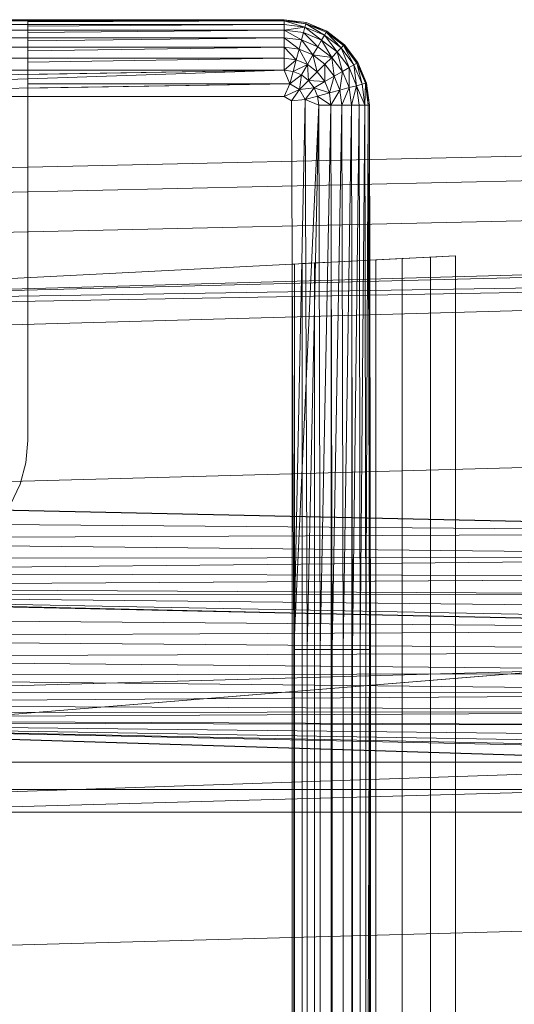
# Model space of a CAD drawing. Header units: metres. Extents: x 391.1 to 427.5, y 12.7 to 28.4.
# Tile 94 of 151: x 407.6576 to 407.7424, y 27.2653 to 27.4342. Entities that reach past the tile are written whole.
import ezdxf

# ---------------------------------------------------------------- set-up
doc = ezdxf.new("R2010")
doc.units = ezdxf.units.M
doc.layers.add('A-DETL-____-MBND', color=7, linetype='Continuous', lineweight=18)
doc.layers.add('A-GENM-____-OTLN', color=7, linetype='Continuous', lineweight=18)

# ---------------------------------------------------------------- blocks, each defined once
blk = doc.blocks.new('Family - LONDR55-XX_ZZ-ARQ-CAA-M3D-Londres55-154724-04_ENLLUMENAT_P1')
at = {"layer": 'A-DETL-____-MBND', "color": 253, "true_color": 0xaaaaaa}
for p, q in [((0.02769, 0.72747), (0.02057, 0.40793)), ((0.02769, 0.72747), (0.02057, 0.40793)), ((0.03191, 0.72725), (0.02479, 0.40776)), ((0.03191, 0.72725), (0.02479, 0.40776)), ((0.03874, 0.72691), (0.03162, 0.40749)), ((0.03874, 0.72691), (0.03162, 0.40749)), ((0.03494, 0.21652), (0.04902, 0.7262)), ((0.04902, 0.7262), (0.03612, 0.21652)), ((0.04902, 0.7262), (0.04107, 0.21652)), ((0.0502, 0.7262), (0.04107, 0.21652)), ((0.05515, 0.7262), (0.04107, 0.21652)), ((0.08204, 0.7262), (0.06796, 0.21652)), ((0.08802, 0.44565), (0.08189, 0.7262)), ((0.08202, 0.72555), (0.08802, 0.44565)), ((0.08202, 0.72555), (0.08802, 0.44565)), ((0.08578, 0.72555), (0.08802, 0.44565)), ((0.08578, 0.72555), (0.08802, 0.44565)), ((0.0892, 0.72555), (0.08802, 0.44565)), ((0.08802, 0.44565), (0.0892, 0.72555)), ((0.0892, 0.72555), (0.09212, 0.44566)), ((0.0892, 0.72555), (0.09212, 0.44566)), ((0.09248, 0.72555), (0.09212, 0.44566)), ((0.09212, 0.44566), (0.09248, 0.72555)), ((0.09212, 0.44566), (0.09491, 0.72555)), ((0.09212, 0.44566), (0.09491, 0.72555)), ((0.09491, 0.72555), (0.09554, 0.44566)), ((0.09491, 0.72555), (0.09554, 0.44566)), ((0.09737, 0.72555), (0.09554, 0.44566)), ((0.09554, 0.44566), (0.09737, 0.72555)), ((0.09737, 0.72555), (0.09882, 0.44566)), ((0.09737, 0.72555), (0.09882, 0.44566)), ((0.09837, 0.72555), (0.09882, 0.44566)), ((0.09837, 0.72555), (0.10126, 0.44566)), ((0.09837, 0.72555), (0.09882, 0.44566)), ((0.09837, 0.72555), (0.10371, 0.44566)), ((0.09837, 0.72555), (0.10126, 0.44566)), ((0.09837, 0.72555), (0.10471, 0.44572)), ((0.09837, 0.72555), (0.10371, 0.44566)), ((0.09837, 0.72555), (0.10471, 0.44572)), ((0.10461, 0.44571), (0.09848, 0.7262)), ((0.09861, 0.7256), (0.10461, 0.44571)), ((0.09861, 0.7256), (0.10461, 0.44571)), ((0.10238, 0.7256), (0.10461, 0.44571)), ((0.10238, 0.7256), (0.10461, 0.44571)), ((0.11707, 0.7262), (0.10299, 0.21652)), ((0.10604, 0.7256), (0.10461, 0.44571)), ((0.10461, 0.44571), (0.10604, 0.7256)), ((0.12737, 0.72561), (0.10471, 0.44572)), ((0.10471, 0.44572), (0.12737, 0.72561)), ((0.10604, 0.7256), (0.10839, 0.44571)), ((0.10604, 0.7256), (0.10839, 0.44571)), ((0.10947, 0.7256), (0.10839, 0.44571)), ((0.10839, 0.44571), (0.10947, 0.7256)), ((0.10947, 0.7256), (0.11204, 0.44571)), ((0.10947, 0.7256), (0.11204, 0.44571)), ((0.11257, 0.7256), (0.11204, 0.44571)), ((0.11204, 0.44571), (0.11257, 0.7256)), ((0.11257, 0.7256), (0.11547, 0.44571)), ((0.11257, 0.7256), (0.11547, 0.44571)), ((0.11525, 0.7256), (0.11547, 0.44571)), ((0.11525, 0.7256), (0.11547, 0.44571)), ((0.11742, 0.7256), (0.11547, 0.44571)), ((0.11547, 0.44571), (0.11742, 0.7256)), ((0.11742, 0.7256), (0.11858, 0.44571)), ((0.11742, 0.7256), (0.11858, 0.44571)), ((0.11902, 0.7256), (0.11858, 0.44571)), ((0.11858, 0.44571), (0.11902, 0.7256)), ((0.11858, 0.44571), (0.12, 0.7256)), ((0.11858, 0.44571), (0.12, 0.7256)), ((0.12, 0.7256), (0.12125, 0.44571)), ((0.12, 0.7256), (0.12125, 0.44571)), ((0.12032, 0.7256), (0.12632, 0.44571)), ((0.12032, 0.7256), (0.12125, 0.44571)), ((0.12032, 0.7256), (0.12343, 0.44571)), ((0.12032, 0.7256), (0.12125, 0.44571)), ((0.12032, 0.7256), (0.12503, 0.44571)), ((0.12032, 0.7256), (0.12343, 0.44571)), ((0.12032, 0.7256), (0.12601, 0.44571)), ((0.12032, 0.7256), (0.12503, 0.44571)), ((0.12032, 0.7256), (0.12632, 0.44571)), ((0.12032, 0.7256), (0.12601, 0.44571)), ((0.12032, 0.7256), (0.12632, 0.44571)), ((0.12032, 0.7256), (0.13594, 0.21593)), ((0.12032, 0.7256), (0.12632, 0.44571)), ((0.12032, 0.7256), (0.13594, 0.21593)), ((0.12032, 0.7256), (0.13646, 0.2042)), ((0.13782, 0.7262), (0.12375, 0.21652)), ((0.13594, 0.72561), (0.12632, 0.44571)), ((0.12632, 0.44571), (0.13594, 0.72561)), ((0.12737, 0.72561), (0.12737, 0.44571)), ((0.12737, 0.72561), (0.12737, 0.44571)), ((0.13205, 0.72561), (0.13205, 0.44571)), ((0.13205, 0.72561), (0.13205, 0.44571)), ((0.13594, 0.72561), (0.13594, 0.44571)), ((0.13594, 0.72561), (0.13594, 0.44571)), ((0.13594, 0.44571), (0.13594, 0.72561)), ((0.13594, 0.72561), (0.13594, 0.44571)), ((0.16159, 0.7262), (0.14752, 0.21652)), ((0, 0.57723), (0, 0.71226)), ((0, 0.57723), (0, 0.71226)), ((0, 0.57723), (0, 0.71226)), ((0, 0.71226), (0, 0.57723)), ((0.0002, 0.71226), (0.0002, 0.57723)), ((0.0008, 0.71226), (0.0008, 0.57723)), ((0.00177, 0.71226), (0.00177, 0.57723)), ((0.00309, 0.71226), (0.00309, 0.57723)), ((0.00472, 0.71226), (0.00472, 0.57723)), ((0.0066, 0.71226), (0.0066, 0.57723)), ((0.00868, 0.71226), (0.00868, 0.57723)), ((0.0109, 0.71226), (0.00868, 0.57723)), ((0.01318, 0.71226), (0.00868, 0.57723)), ((0.01318, 0.71226), (0.01102, 0.57626)), ((0.01318, 0.71226), (0.01318, 0.57723)), ((0.0405, 0.54781), (0.04887, 0.71226)), ((0.04887, 0.71226), (0.04193, 0.57586)), ((0, 0.62119), (0, 0.67979)), ((0.07969, 0.62251), (0.08316, 0.62413)), ((0.07969, 0.62251), (0.07599, 0.62152)), ((0, 0.62119), (0.00007, 0.62119)), ((0.00007, 0.62119), (0, 0.57723)), ((0.00007, 0.62119), (0, 0.57723)), ((0.0002, 0.62119), (0.00007, 0.62119)), ((0.0002, 0.62119), (0.0002, 0.57723)), ((0.00039, 0.62119), (0.0002, 0.57723)), ((0.00039, 0.62119), (0.0002, 0.62119)), ((0.0002, 0.57723), (0.0002, 0.62119)), ((0.00039, 0.62119), (0.0002, 0.57723)), ((0.0008, 0.62119), (0.00039, 0.62119)), ((0.0008, 0.62119), (0.0008, 0.57723)), ((0.00111, 0.62119), (0.0008, 0.57723)), ((0.00111, 0.62119), (0.0008, 0.62119)), ((0.0008, 0.57723), (0.0008, 0.62119)), ((0.00111, 0.62119), (0.0008, 0.57723)), ((0.00177, 0.62119), (0.00111, 0.62119)), ((0.00177, 0.62119), (0.00177, 0.57723)), ((0.0022, 0.62119), (0.00177, 0.57723)), ((0.0022, 0.62119), (0.00177, 0.62119)), ((0.00177, 0.57723), (0.00177, 0.62119)), ((0.0022, 0.62119), (0.00177, 0.57723)), ((0.00309, 0.62119), (0.0022, 0.62119)), ((0.00309, 0.62119), (0.00309, 0.57723)), ((0.00362, 0.62119), (0.00309, 0.57723)), ((0.00362, 0.62119), (0.00309, 0.62119)), ((0.00309, 0.57723), (0.00309, 0.62119)), ((0.00362, 0.62119), (0.00309, 0.57723)), ((0.00472, 0.62119), (0.00362, 0.62119)), ((0.00472, 0.62119), (0.00472, 0.57723)), ((0.00533, 0.62119), (0.00472, 0.57723)), ((0.00533, 0.62119), (0.00472, 0.62119)), ((0.00472, 0.57723), (0.00472, 0.62119)), ((0.00533, 0.62119), (0.00472, 0.57723)), ((0.0066, 0.62119), (0.00533, 0.62119)), ((0.0066, 0.62119), (0.0066, 0.57723)), ((0.00728, 0.62119), (0.0066, 0.57723)), ((0.00728, 0.62119), (0.0066, 0.62119)), ((0.0066, 0.57723), (0.0066, 0.62119)), ((0.00728, 0.62119), (0.0066, 0.57723)), ((0.00868, 0.62119), (0.00728, 0.62119)), ((0.00868, 0.62119), (0.00868, 0.57723)), ((0.0094, 0.62119), (0.00868, 0.57723)), ((0.0094, 0.62119), (0.00868, 0.62119)), ((0.00868, 0.57723), (0.00868, 0.62119)), ((0.0094, 0.62119), (0.00868, 0.57723)), ((0.01098, 0.62119), (0.0094, 0.62119)), ((0.01098, 0.62119), (0.01102, 0.57626)), ((0.01174, 0.62119), (0.01098, 0.62119)), ((0.01102, 0.57626), (0.01098, 0.62119)), ((0.01174, 0.62119), (0.01102, 0.57626)), ((0.01174, 0.62119), (0.01102, 0.57626)), ((0.01318, 0.62119), (0.01174, 0.62119)), ((0.01318, 0.62119), (0.01318, 0.57723)), ((0.01342, 0.62119), (0.01318, 0.62119)), ((0.01318, 0.57723), (0.01318, 0.62119)), ((0.01342, 0.62119), (0.04368, 0.62119)), ((0.04368, 0.62119), (0.04477, 0.62119)), ((0.04477, 0.62119), (0.07217, 0.62119)), ((0.07217, 0.62119), (0.07599, 0.62152)), ((0.0002, 0.57723), (0, 0.57723)), ((0.0005, 0.57344), (0, 0.57723)), ((0.0005, 0.57344), (0, 0.57723)), ((0.0005, 0.57344), (0, 0.57723)), ((0.0002, 0.57723), (0, 0.57723)), ((0, 0.57723), (0.0002, 0.57723)), ((0, 0.57723), (0.00069, 0.57349)), ((0, 0.57723), (0.00069, 0.57349)), ((0, 0.57723), (0.0005, 0.57344)), ((0.0002, 0.57723), (0.00069, 0.57349)), ((0.0008, 0.57723), (0.0002, 0.57723)), ((0.0002, 0.57723), (0.00069, 0.57349)), ((0.0002, 0.57723), (0.00127, 0.57365)), ((0.0002, 0.57723), (0.00069, 0.57349)), ((0.0008, 0.57723), (0.0002, 0.57723)), ((0.0002, 0.57723), (0.0008, 0.57723)), ((0.0002, 0.57723), (0.00127, 0.57365)), ((0.0008, 0.57723), (0.00127, 0.57365)), ((0.0008, 0.57723), (0.00177, 0.57723)), ((0.0008, 0.57723), (0.00127, 0.57365)), ((0.0008, 0.57723), (0.00177, 0.57723)), ((0.0008, 0.57723), (0.00127, 0.57365)), ((0.00177, 0.57723), (0.0008, 0.57723)), ((0.00177, 0.57723), (0.00127, 0.57365)), ((0.00127, 0.57365), (0.00177, 0.57723)), ((0.00177, 0.57723), (0.00221, 0.5739)), ((0.00309, 0.57723), (0.00177, 0.57723)), ((0.00177, 0.57723), (0.00221, 0.5739)), ((0.00177, 0.57723), (0.00348, 0.57424)), ((0.00177, 0.57723), (0.00221, 0.5739)), ((0.00309, 0.57723), (0.00177, 0.57723)), ((0.00177, 0.57723), (0.00309, 0.57723)), ((0.00177, 0.57723), (0.00348, 0.57424)), ((0.00309, 0.57723), (0.00348, 0.57424)), ((0.00472, 0.57723), (0.00309, 0.57723)), ((0.00309, 0.57723), (0.00348, 0.57424)), ((0.00309, 0.57723), (0.00505, 0.57466)), ((0.00309, 0.57723), (0.00348, 0.57424)), ((0.00472, 0.57723), (0.00309, 0.57723)), ((0.00309, 0.57723), (0.00472, 0.57723)), ((0.00309, 0.57723), (0.00505, 0.57466)), ((0.00472, 0.57723), (0.00505, 0.57466)), ((0.0066, 0.57723), (0.00472, 0.57723)), ((0.00472, 0.57723), (0.00505, 0.57466)), ((0.00472, 0.57723), (0.00687, 0.57515)), ((0.00472, 0.57723), (0.00505, 0.57466)), ((0.0066, 0.57723), (0.00472, 0.57723)), ((0.00472, 0.57723), (0.0066, 0.57723)), ((0.00472, 0.57723), (0.00687, 0.57515)), ((0.0066, 0.57723), (0.00687, 0.57515)), ((0.0066, 0.57723), (0.00868, 0.57723)), ((0.0066, 0.57723), (0.00687, 0.57515)), ((0.0066, 0.57723), (0.00868, 0.57723)), ((0.0066, 0.57723), (0.00687, 0.57515)), ((0.00868, 0.57723), (0.0066, 0.57723)), ((0.00868, 0.57723), (0.00687, 0.57515)), ((0.00687, 0.57515), (0.00868, 0.57723)), ((0.00868, 0.57723), (0.00888, 0.57569)), ((0.00868, 0.57723), (0.01102, 0.57626)), ((0.00868, 0.57723), (0.00888, 0.57569)), ((0.00868, 0.57723), (0.01102, 0.57626)), ((0.00868, 0.57723), (0.00888, 0.57569)), ((0.01102, 0.57626), (0.00868, 0.57723)), ((0.01102, 0.57626), (0.00888, 0.57569)), ((0.01102, 0.57626), (0.00888, 0.57569)), ((0.00888, 0.57569), (0.01102, 0.57626)), ((0.01102, 0.57626), (0.00948, 0.57425)), ((0.01102, 0.57626), (0.00948, 0.57425)), ((0.00948, 0.57425), (0.01102, 0.57626)), ((0.01102, 0.57626), (0.01318, 0.57723)), ((0.01318, 0.57723), (0.01102, 0.57626)), ((0.01102, 0.57626), (0.01318, 0.57723)), ((0.01102, 0.57626), (0.012, 0.57458)), ((0.01102, 0.57626), (0.012, 0.57458)), ((0.01318, 0.57723), (0.012, 0.57458)), ((0.012, 0.57458), (0.01318, 0.57723)), ((0.01391, 0.57596), (0.012, 0.57458)), ((0.012, 0.57458), (0.01391, 0.57596)), ((0.012, 0.57458), (0.01391, 0.57596)), ((0.01318, 0.57723), (0.01391, 0.57596)), ((0.01318, 0.57723), (0.01391, 0.57596)), ((0.01318, 0.57723), (0.01391, 0.57596)), ((0.01391, 0.57596), (0.01368, 0.57361)), ((0.01391, 0.57596), (0.01368, 0.57361)), ((0.01391, 0.57596), (0.01368, 0.57361)), ((0.01391, 0.57596), (0.10805, 0.57556)), ((0.01391, 0.57596), (0.10805, 0.57556)), ((0.01391, 0.57596), (0.10805, 0.57556)), ((0.00505, 0.57466), (0.00348, 0.57424)), ((0.00505, 0.57466), (0.00348, 0.57424)), ((0.00348, 0.57424), (0.00505, 0.57466)), ((0.00687, 0.57515), (0.00505, 0.57466)), ((0.00687, 0.57515), (0.00505, 0.57466)), ((0.00505, 0.57466), (0.00687, 0.57515)), ((0.00505, 0.57466), (0.00605, 0.57227)), ((0.00505, 0.57466), (0.00605, 0.57227)), ((0.00505, 0.57466), (0.00768, 0.57321)), ((0.00505, 0.57466), (0.00605, 0.57227)), ((0.00505, 0.57466), (0.00768, 0.57321)), ((0.00687, 0.57515), (0.00888, 0.57569)), ((0.00687, 0.57515), (0.00888, 0.57569)), ((0.00687, 0.57515), (0.00888, 0.57569)), ((0.00687, 0.57515), (0.00768, 0.57321)), ((0.00687, 0.57515), (0.00768, 0.57321)), ((0.00687, 0.57515), (0.00768, 0.57321)), ((0.00888, 0.57569), (0.00768, 0.57321)), ((0.00768, 0.57321), (0.00888, 0.57569)), ((0.00948, 0.57425), (0.00768, 0.57321)), ((0.00768, 0.57321), (0.00948, 0.57425)), ((0.00768, 0.57321), (0.00948, 0.57425)), ((0.00888, 0.57569), (0.00948, 0.57425)), ((0.00888, 0.57569), (0.00948, 0.57425)), ((0.00888, 0.57569), (0.00948, 0.57425)), ((0.00948, 0.57425), (0.012, 0.57458)), ((0.00948, 0.57425), (0.012, 0.57458)), ((0.00948, 0.57425), (0.012, 0.57458)), ((0.00948, 0.57425), (0.01043, 0.57301)), ((0.00948, 0.57425), (0.01043, 0.57301)), ((0.00948, 0.57425), (0.01043, 0.57301)), ((0.012, 0.57458), (0.01043, 0.57301)), ((0.012, 0.57458), (0.01043, 0.57301)), ((0.01043, 0.57301), (0.012, 0.57458)), ((0.012, 0.57458), (0.01167, 0.57206)), ((0.012, 0.57458), (0.01167, 0.57206)), ((0.01167, 0.57206), (0.012, 0.57458)), ((0.012, 0.57458), (0.01368, 0.57361)), ((0.012, 0.57458), (0.01368, 0.57361)), ((0.012, 0.57458), (0.01368, 0.57361)), ((0.10805, 0.57556), (0.01368, 0.57361)), ((0.01368, 0.57361), (0.10805, 0.57556)), ((0.10805, 0.57556), (0.01465, 0.57126)), ((0.04191, 0.57542), (0.04184, 0.57413)), ((0.04193, 0.57586), (0.04191, 0.57542)), ((0.35923, 0.57542), (0.04191, 0.57542)), ((0.3592, 0.57586), (0.04193, 0.57586)), ((0.10805, 0.57556), (0.29485, 0.57556)), ((0.10805, 0.57556), (0.29485, 0.57556)), ((0.10805, 0.57556), (0.10805, 0.57328)), ((0.10805, 0.57556), (0.29485, 0.57556)), ((0.10805, 0.57556), (0.10805, 0.57328)), ((0.00069, 0.57349), (0.0005, 0.57344)), ((0.00069, 0.57349), (0.0005, 0.57344)), ((0.0005, 0.57344), (0.00069, 0.57349)), ((0.00196, 0.56991), (0.0005, 0.57344)), ((0.00196, 0.56991), (0.0005, 0.57344)), ((0.00196, 0.56991), (0.0005, 0.57344)), ((0.0005, 0.57344), (0.00196, 0.56991)), ((0.00127, 0.57365), (0.00069, 0.57349)), ((0.00127, 0.57365), (0.00069, 0.57349)), ((0.00069, 0.57349), (0.00127, 0.57365)), ((0.00069, 0.57349), (0.00214, 0.57001)), ((0.00069, 0.57349), (0.00196, 0.56991)), ((0.00069, 0.57349), (0.00265, 0.57031)), ((0.00069, 0.57349), (0.00214, 0.57001)), ((0.00069, 0.57349), (0.00196, 0.56991)), ((0.00069, 0.57349), (0.00265, 0.57031)), ((0.00069, 0.57349), (0.00214, 0.57001)), ((0.00221, 0.5739), (0.00127, 0.57365)), ((0.00127, 0.57365), (0.00221, 0.5739)), ((0.00127, 0.57365), (0.00221, 0.5739)), ((0.00127, 0.57365), (0.00265, 0.57031)), ((0.00127, 0.57365), (0.00265, 0.57031)), ((0.00127, 0.57365), (0.0035, 0.57079)), ((0.00127, 0.57365), (0.0035, 0.57079)), ((0.00127, 0.57365), (0.00265, 0.57031)), ((0.00348, 0.57424), (0.00221, 0.5739)), ((0.00348, 0.57424), (0.00221, 0.5739)), ((0.00221, 0.5739), (0.00348, 0.57424)), ((0.00221, 0.5739), (0.0035, 0.57079)), ((0.00221, 0.5739), (0.0035, 0.57079)), ((0.00221, 0.5739), (0.00464, 0.57145)), ((0.00221, 0.5739), (0.00464, 0.57145)), ((0.00221, 0.5739), (0.0035, 0.57079)), ((0.00348, 0.57424), (0.00464, 0.57145)), ((0.00348, 0.57424), (0.00464, 0.57145)), ((0.00348, 0.57424), (0.00605, 0.57227)), ((0.00348, 0.57424), (0.00464, 0.57145)), ((0.00348, 0.57424), (0.00605, 0.57227)), ((0.00768, 0.57321), (0.00605, 0.57227)), ((0.00768, 0.57321), (0.00605, 0.57227)), ((0.00605, 0.57227), (0.00768, 0.57321)), ((0.00768, 0.57321), (0.00896, 0.57154)), ((0.00768, 0.57321), (0.00896, 0.57154)), ((0.00768, 0.57321), (0.01043, 0.57301)), ((0.00768, 0.57321), (0.00896, 0.57154)), ((0.00768, 0.57321), (0.01043, 0.57301)), ((0.01043, 0.57301), (0.00896, 0.57154)), ((0.01043, 0.57301), (0.00896, 0.57154)), ((0.00896, 0.57154), (0.01043, 0.57301)), ((0.01043, 0.57301), (0.01167, 0.57206)), ((0.01043, 0.57301), (0.01062, 0.57026)), ((0.01043, 0.57301), (0.01167, 0.57206)), ((0.01043, 0.57301), (0.01062, 0.57026)), ((0.01043, 0.57301), (0.01167, 0.57206)), ((0.01368, 0.57361), (0.01167, 0.57206)), ((0.01167, 0.57206), (0.01368, 0.57361)), ((0.01167, 0.57206), (0.01368, 0.57361)), ((0.01368, 0.57361), (0.01311, 0.57147)), ((0.01368, 0.57361), (0.01311, 0.57147)), ((0.01311, 0.57147), (0.01368, 0.57361)), ((0.01368, 0.57361), (0.01465, 0.57126)), ((0.01368, 0.57361), (0.01465, 0.57126)), ((0.01368, 0.57361), (0.10805, 0.57328)), ((0.01368, 0.57361), (0.01465, 0.57126)), ((0.01368, 0.57361), (0.10805, 0.57328)), ((0.10805, 0.57328), (0.01465, 0.57126)), ((0.10805, 0.57328), (0.01465, 0.57126)), ((0.01465, 0.57126), (0.10805, 0.57328)), ((0.04184, 0.57413), (0.04173, 0.57201)), ((0.35929, 0.57413), (0.04184, 0.57413)), ((0.10805, 0.57328), (0.29485, 0.57328)), ((0.10805, 0.57328), (0.10805, 0.57106)), ((0.10805, 0.57328), (0.29485, 0.57328)), ((0.10805, 0.57328), (0.29485, 0.57328)), ((0.10805, 0.57328), (0.10805, 0.57106)), ((0.00464, 0.57145), (0.0035, 0.57079)), ((0.00464, 0.57145), (0.0035, 0.57079)), ((0.0035, 0.57079), (0.00464, 0.57145)), ((0.00605, 0.57227), (0.00464, 0.57145)), ((0.00605, 0.57227), (0.00464, 0.57145)), ((0.00464, 0.57145), (0.00605, 0.57227)), ((0.00464, 0.57145), (0.00648, 0.56906)), ((0.00464, 0.57145), (0.00648, 0.56906)), ((0.00464, 0.57145), (0.00648, 0.56906)), ((0.00605, 0.57227), (0.00763, 0.57021)), ((0.00605, 0.57227), (0.00648, 0.56906)), ((0.00605, 0.57227), (0.00763, 0.57021)), ((0.00605, 0.57227), (0.00648, 0.56906)), ((0.00605, 0.57227), (0.00896, 0.57154)), ((0.00605, 0.57227), (0.00763, 0.57021)), ((0.00605, 0.57227), (0.00896, 0.57154)), ((0.00896, 0.57154), (0.00763, 0.57021)), ((0.00896, 0.57154), (0.00763, 0.57021)), ((0.00763, 0.57021), (0.00896, 0.57154)), ((0.00896, 0.57154), (0.01062, 0.57026)), ((0.00896, 0.57154), (0.01062, 0.57026)), ((0.00896, 0.57154), (0.01062, 0.57026)), ((0.01167, 0.57206), (0.01062, 0.57026)), ((0.01167, 0.57206), (0.01062, 0.57026)), ((0.01062, 0.57026), (0.01167, 0.57206)), ((0.01167, 0.57206), (0.01311, 0.57147)), ((0.01167, 0.57206), (0.01257, 0.56946)), ((0.01167, 0.57206), (0.01311, 0.57147)), ((0.01167, 0.57206), (0.01257, 0.56946)), ((0.01167, 0.57206), (0.01311, 0.57147)), ((0.01311, 0.57147), (0.01257, 0.56946)), ((0.01311, 0.57147), (0.01257, 0.56946)), ((0.01257, 0.56946), (0.01311, 0.57147)), ((0.01465, 0.57126), (0.01311, 0.57147)), ((0.01311, 0.57147), (0.01465, 0.56918)), ((0.01311, 0.57147), (0.01465, 0.57126)), ((0.01311, 0.57147), (0.01465, 0.57126)), ((0.01311, 0.57147), (0.01465, 0.56918)), ((0.01465, 0.57126), (0.01465, 0.56918)), ((0.01465, 0.57126), (0.10805, 0.57106)), ((0.01465, 0.57126), (0.01465, 0.56918)), ((0.01465, 0.57126), (0.10805, 0.57106)), ((0.01465, 0.57126), (0.01465, 0.56918)), ((0.01465, 0.57126), (0.10805, 0.57106)), ((0.10805, 0.57106), (0.01465, 0.56918)), ((0.01465, 0.56918), (0.10805, 0.57106)), ((0.04173, 0.57201), (0.04159, 0.56914)), ((0.3594, 0.57201), (0.04173, 0.57201)), ((0.10805, 0.57106), (0.29485, 0.57106)), ((0.10805, 0.57106), (0.10805, 0.56898)), ((0.10805, 0.57106), (0.29485, 0.57106)), ((0.10805, 0.57106), (0.29485, 0.57106)), ((0.10805, 0.57106), (0.10805, 0.56898)), ((0.00214, 0.57001), (0.00196, 0.56991)), ((0.00214, 0.57001), (0.00196, 0.56991)), ((0.00196, 0.56991), (0.00214, 0.57001)), ((0.00429, 0.56687), (0.00196, 0.56991)), ((0.00429, 0.56687), (0.00196, 0.56991)), ((0.00429, 0.56687), (0.00196, 0.56991)), ((0.00196, 0.56991), (0.00429, 0.56687)), ((0.00265, 0.57031), (0.00214, 0.57001)), ((0.00265, 0.57031), (0.00214, 0.57001)), ((0.00214, 0.57001), (0.00265, 0.57031)), ((0.00214, 0.57001), (0.00443, 0.56702)), ((0.00214, 0.57001), (0.00429, 0.56687)), ((0.00214, 0.57001), (0.00485, 0.56744)), ((0.00214, 0.57001), (0.00443, 0.56702)), ((0.00214, 0.57001), (0.00429, 0.56687)), ((0.00214, 0.57001), (0.00485, 0.56744)), ((0.00214, 0.57001), (0.00443, 0.56702)), ((0.0035, 0.57079), (0.00265, 0.57031)), ((0.0035, 0.57079), (0.00265, 0.57031)), ((0.00265, 0.57031), (0.0035, 0.57079)), ((0.00265, 0.57031), (0.00485, 0.56744)), ((0.00265, 0.57031), (0.00485, 0.56744)), ((0.00265, 0.57031), (0.00554, 0.56812)), ((0.00265, 0.57031), (0.00554, 0.56812)), ((0.00265, 0.57031), (0.00485, 0.56744)), ((0.0035, 0.57079), (0.00554, 0.56812)), ((0.0035, 0.57079), (0.00554, 0.56812)), ((0.0035, 0.57079), (0.00648, 0.56906)), ((0.0035, 0.57079), (0.00648, 0.56906)), ((0.0035, 0.57079), (0.00554, 0.56812)), ((0.00763, 0.57021), (0.00648, 0.56906)), ((0.00763, 0.57021), (0.00648, 0.56906)), ((0.00648, 0.56906), (0.00763, 0.57021)), ((0.00763, 0.57021), (0.01062, 0.57026)), ((0.00763, 0.57021), (0.01062, 0.57026)), ((0.00763, 0.57021), (0.00968, 0.56863)), ((0.00763, 0.57021), (0.00968, 0.56863)), ((0.00763, 0.57021), (0.00968, 0.56863)), ((0.01062, 0.57026), (0.00968, 0.56863)), ((0.01062, 0.57026), (0.00968, 0.56863)), ((0.00968, 0.56863), (0.01062, 0.57026)), ((0.00968, 0.56863), (0.01257, 0.56946)), ((0.00968, 0.56863), (0.01257, 0.56946)), ((0.01062, 0.57026), (0.01257, 0.56946)), ((0.01062, 0.57026), (0.01257, 0.56946)), ((0.01062, 0.57026), (0.01257, 0.56946)), ((0.01257, 0.56946), (0.01208, 0.56764)), ((0.01257, 0.56946), (0.01208, 0.56764)), ((0.01208, 0.56764), (0.01257, 0.56946)), ((0.01208, 0.56764), (0.01465, 0.56918)), ((0.01208, 0.56764), (0.01465, 0.56918)), ((0.01257, 0.56946), (0.01465, 0.56918)), ((0.01257, 0.56946), (0.01465, 0.56918)), ((0.01257, 0.56946), (0.01465, 0.56918)), ((0.01465, 0.56918), (0.01465, 0.5673)), ((0.01465, 0.56918), (0.10805, 0.56898)), ((0.01465, 0.56918), (0.01465, 0.5673)), ((0.01465, 0.56918), (0.10805, 0.56898)), ((0.01465, 0.56918), (0.01465, 0.5673)), ((0.01465, 0.56918), (0.10805, 0.56898)), ((0.00554, 0.56812), (0.00485, 0.56744)), ((0.00554, 0.56812), (0.00485, 0.56744)), ((0.00485, 0.56744), (0.00554, 0.56812)), ((0.00648, 0.56906), (0.00554, 0.56812)), ((0.00648, 0.56906), (0.00554, 0.56812)), ((0.00554, 0.56812), (0.00648, 0.56906)), ((0.00554, 0.56812), (0.00821, 0.56608)), ((0.00554, 0.56812), (0.00821, 0.56608)), ((0.00554, 0.56812), (0.00887, 0.56722)), ((0.00554, 0.56812), (0.00887, 0.56722)), ((0.00554, 0.56812), (0.00821, 0.56608)), ((0.00648, 0.56906), (0.00887, 0.56722)), ((0.00648, 0.56906), (0.00887, 0.56722)), ((0.00648, 0.56906), (0.00968, 0.56863)), ((0.00648, 0.56906), (0.00968, 0.56863)), ((0.00648, 0.56906), (0.00887, 0.56722)), ((0.00968, 0.56863), (0.00887, 0.56722)), ((0.00968, 0.56863), (0.00887, 0.56722)), ((0.00887, 0.56722), (0.00968, 0.56863)), ((0.00887, 0.56722), (0.01208, 0.56764)), ((0.00887, 0.56722), (0.01208, 0.56764)), ((0.00968, 0.56863), (0.01208, 0.56764)), ((0.00968, 0.56863), (0.01208, 0.56764)), ((0.00968, 0.56863), (0.01208, 0.56764)), ((0.01208, 0.56764), (0.01166, 0.56607)), ((0.01208, 0.56764), (0.01166, 0.56607)), ((0.01166, 0.56607), (0.01208, 0.56764)), ((0.01208, 0.56764), (0.01465, 0.5673)), ((0.01208, 0.56764), (0.01465, 0.5673)), ((0.01208, 0.56764), (0.01465, 0.5673)), ((0.10805, 0.56898), (0.01465, 0.5673)), ((0.01465, 0.5673), (0.10805, 0.56898)), ((0.04159, 0.56914), (0.04141, 0.56559)), ((0.35955, 0.56914), (0.04159, 0.56914)), ((0.10805, 0.56898), (0.29485, 0.56898)), ((0.10805, 0.56898), (0.10805, 0.5671)), ((0.10805, 0.56898), (0.29485, 0.56898)), ((0.10805, 0.56898), (0.29485, 0.56898)), ((0.10805, 0.56898), (0.10805, 0.5671)), ((0.00443, 0.56702), (0.00429, 0.56687)), ((0.00443, 0.56702), (0.00429, 0.56687)), ((0.00429, 0.56687), (0.00443, 0.56702)), ((0.00733, 0.56455), (0.00429, 0.56687)), ((0.00733, 0.56455), (0.00429, 0.56687)), ((0.00733, 0.56455), (0.00429, 0.56687)), ((0.00429, 0.56687), (0.00743, 0.56472)), ((0.00429, 0.56687), (0.00743, 0.56472)), ((0.00429, 0.56687), (0.00733, 0.56455)), ((0.00485, 0.56744), (0.00443, 0.56702)), ((0.00485, 0.56744), (0.00443, 0.56702)), ((0.00443, 0.56702), (0.00485, 0.56744)), ((0.00443, 0.56702), (0.00743, 0.56472)), ((0.00443, 0.56702), (0.00743, 0.56472)), ((0.00443, 0.56702), (0.00772, 0.56524)), ((0.00443, 0.56702), (0.00772, 0.56524)), ((0.00443, 0.56702), (0.00743, 0.56472)), ((0.00485, 0.56744), (0.00772, 0.56524)), ((0.00485, 0.56744), (0.00772, 0.56524)), ((0.00485, 0.56744), (0.00821, 0.56608)), ((0.00485, 0.56744), (0.00821, 0.56608)), ((0.00485, 0.56744), (0.00772, 0.56524)), ((0.00821, 0.56608), (0.00772, 0.56524)), ((0.00821, 0.56608), (0.00772, 0.56524)), ((0.00772, 0.56524), (0.00821, 0.56608)), ((0.00887, 0.56722), (0.00821, 0.56608)), ((0.00887, 0.56722), (0.00821, 0.56608)), ((0.00821, 0.56608), (0.00887, 0.56722)), ((0.00821, 0.56608), (0.01132, 0.56479)), ((0.00821, 0.56608), (0.01132, 0.56479)), ((0.00821, 0.56608), (0.01166, 0.56607)), ((0.00821, 0.56608), (0.01166, 0.56607)), ((0.00821, 0.56608), (0.01132, 0.56479)), ((0.00887, 0.56722), (0.01166, 0.56607)), ((0.00887, 0.56722), (0.01166, 0.56607)), ((0.00887, 0.56722), (0.01166, 0.56607)), ((0.01166, 0.56607), (0.01132, 0.56479)), ((0.01166, 0.56607), (0.01132, 0.56479)), ((0.01132, 0.56479), (0.01166, 0.56607)), ((0.01166, 0.56607), (0.01465, 0.5673)), ((0.01166, 0.56607), (0.01465, 0.5673)), ((0.01166, 0.56607), (0.01465, 0.56567)), ((0.01166, 0.56607), (0.01465, 0.56567)), ((0.01166, 0.56607), (0.01465, 0.56567)), ((0.01465, 0.5673), (0.01465, 0.56567)), ((0.01465, 0.5673), (0.10805, 0.5671)), ((0.01465, 0.5673), (0.01465, 0.56567)), ((0.01465, 0.5673), (0.10805, 0.5671)), ((0.01465, 0.5673), (0.01465, 0.56567)), ((0.01465, 0.5673), (0.10805, 0.5671)), ((0.10805, 0.5671), (0.01465, 0.56567)), ((0.01465, 0.56567), (0.10805, 0.5671)), ((0.10805, 0.5671), (0.29485, 0.5671)), ((0.10805, 0.5671), (0.10805, 0.56547)), ((0.10805, 0.5671), (0.29485, 0.5671)), ((0.10805, 0.5671), (0.29485, 0.5671)), ((0.10805, 0.5671), (0.10805, 0.56547)), ((0.00743, 0.56472), (0.00733, 0.56455)), ((0.00743, 0.56472), (0.00733, 0.56455)), ((0.00733, 0.56455), (0.00743, 0.56472)), ((0.01086, 0.56308), (0.00733, 0.56455)), ((0.01086, 0.56308), (0.00733, 0.56455)), ((0.01086, 0.56308), (0.00733, 0.56455)), ((0.00733, 0.56455), (0.01091, 0.56328)), ((0.00733, 0.56455), (0.01091, 0.56328)), ((0.00733, 0.56455), (0.01086, 0.56308)), ((0.00772, 0.56524), (0.00743, 0.56472)), ((0.00772, 0.56524), (0.00743, 0.56472)), ((0.00743, 0.56472), (0.00772, 0.56524)), ((0.00743, 0.56472), (0.01091, 0.56328)), ((0.00743, 0.56472), (0.01091, 0.56328)), ((0.00743, 0.56472), (0.01106, 0.56385)), ((0.00743, 0.56472), (0.01106, 0.56385)), ((0.00743, 0.56472), (0.01091, 0.56328)), ((0.00772, 0.56524), (0.01106, 0.56385)), ((0.00772, 0.56524), (0.01106, 0.56385)), ((0.00772, 0.56524), (0.01132, 0.56479)), ((0.00772, 0.56524), (0.01132, 0.56479)), ((0.00772, 0.56524), (0.01106, 0.56385)), ((0.01132, 0.56479), (0.01106, 0.56385)), ((0.01132, 0.56479), (0.01106, 0.56385)), ((0.01106, 0.56385), (0.01132, 0.56479)), ((0.01132, 0.56479), (0.01465, 0.56567)), ((0.01132, 0.56479), (0.01465, 0.56567)), ((0.01465, 0.56435), (0.01132, 0.56479)), ((0.01132, 0.56479), (0.01465, 0.56338)), ((0.01132, 0.56479), (0.01465, 0.56435)), ((0.01132, 0.56479), (0.01465, 0.56435)), ((0.01132, 0.56479), (0.01465, 0.56338)), ((0.01465, 0.56567), (0.01465, 0.56435)), ((0.01465, 0.56567), (0.10805, 0.56547)), ((0.01465, 0.56567), (0.01465, 0.56435)), ((0.01465, 0.56567), (0.10805, 0.56547)), ((0.01465, 0.56567), (0.01465, 0.56435)), ((0.01465, 0.56567), (0.10805, 0.56547)), ((0.10805, 0.56547), (0.01465, 0.56435)), ((0.01465, 0.56435), (0.10805, 0.56547)), ((0.01465, 0.56435), (0.01465, 0.56338)), ((0.01465, 0.56435), (0.10805, 0.56415)), ((0.01465, 0.56435), (0.01465, 0.56338)), ((0.01465, 0.56435), (0.10805, 0.56415)), ((0.01465, 0.56435), (0.01465, 0.56338)), ((0.01465, 0.56435), (0.10805, 0.56415)), ((0.10805, 0.56415), (0.01465, 0.56338)), ((0.01465, 0.56338), (0.10805, 0.56415)), ((0.04141, 0.56559), (0.0412, 0.56149)), ((0.35973, 0.5656), (0.04141, 0.56559)), ((0.10805, 0.56547), (0.10805, 0.56415)), ((0.10805, 0.56547), (0.29485, 0.56547)), ((0.10805, 0.56547), (0.10805, 0.56415)), ((0.10805, 0.56547), (0.29485, 0.56547)), ((0.10805, 0.56547), (0.29485, 0.56547)), ((0.10805, 0.56547), (0.10805, 0.56415)), ((0.10805, 0.56415), (0.10805, 0.56318)), ((0.10805, 0.56415), (0.29485, 0.56415)), ((0.10805, 0.56415), (0.10805, 0.56318)), ((0.10805, 0.56415), (0.29485, 0.56415)), ((0.10805, 0.56415), (0.29485, 0.56415)), ((0.10805, 0.56415), (0.10805, 0.56318)), ((0.01091, 0.56328), (0.01086, 0.56308)), ((0.01091, 0.56328), (0.01086, 0.56308)), ((0.01086, 0.56308), (0.01091, 0.56328)), ((0.01465, 0.56258), (0.01086, 0.56308)), ((0.01465, 0.56258), (0.01086, 0.56308)), ((0.01465, 0.56258), (0.01086, 0.56308)), ((0.01086, 0.56308), (0.01465, 0.56278)), ((0.01086, 0.56308), (0.01465, 0.56278)), ((0.01086, 0.56308), (0.01465, 0.56258)), ((0.01106, 0.56385), (0.01091, 0.56328)), ((0.01106, 0.56385), (0.01091, 0.56328)), ((0.01091, 0.56328), (0.01106, 0.56385)), ((0.01091, 0.56328), (0.01465, 0.56338)), ((0.01091, 0.56328), (0.01465, 0.56338)), ((0.01091, 0.56328), (0.01465, 0.56278)), ((0.01091, 0.56328), (0.01465, 0.56278)), ((0.01091, 0.56328), (0.01465, 0.56278)), ((0.01106, 0.56385), (0.01465, 0.56338)), ((0.01106, 0.56385), (0.01465, 0.56338)), ((0.01106, 0.56385), (0.01465, 0.56338)), ((0.01465, 0.56338), (0.01465, 0.56278)), ((0.01465, 0.56338), (0.10805, 0.56318)), ((0.01465, 0.56338), (0.01465, 0.56278)), ((0.01465, 0.56338), (0.10805, 0.56318)), ((0.01465, 0.56338), (0.01465, 0.56278)), ((0.01465, 0.56338), (0.10805, 0.56318)), ((0.10805, 0.56318), (0.01465, 0.56278)), ((0.01465, 0.56278), (0.10805, 0.56318)), ((0.01465, 0.56278), (0.01465, 0.56258)), ((0.01465, 0.56278), (0.10805, 0.56258)), ((0.01465, 0.56278), (0.01465, 0.56258)), ((0.01465, 0.56278), (0.10805, 0.56258)), ((0.01465, 0.56278), (0.01465, 0.56258)), ((0.01465, 0.56278), (0.10805, 0.56258)), ((0.10805, 0.56238), (0.01465, 0.56258)), ((0.38826, 0.56258), (0.01465, 0.56258)), ((0.38826, 0.56258), (0.01465, 0.56258)), ((0.10805, 0.56258), (0.01465, 0.56258)), ((0.01465, 0.56258), (0.10805, 0.56258)), ((0.01465, 0.56258), (0.10805, 0.56238)), ((0.10805, 0.56318), (0.10805, 0.56258)), ((0.10805, 0.56318), (0.29485, 0.56318)), ((0.10805, 0.56318), (0.10805, 0.56258)), ((0.10805, 0.56318), (0.29485, 0.56318)), ((0.10805, 0.56318), (0.29485, 0.56318)), ((0.10805, 0.56318), (0.10805, 0.56258)), ((0.29485, 0.56318), (0.10805, 0.56258)), ((0.10805, 0.56258), (0.29485, 0.56318)), ((0.10805, 0.56258), (0.10805, 0.56238)), ((0.10805, 0.56258), (0.29485, 0.56258)), ((0.10805, 0.56258), (0.10805, 0.56238)), ((0.10805, 0.56258), (0.29485, 0.56258)), ((0.10805, 0.56258), (0.10805, 0.56238)), ((0.10805, 0.56258), (0.29485, 0.56258)), ((0.0412, 0.56149), (0.04097, 0.55695)), ((0.35993, 0.56149), (0.0412, 0.56149)), ((0.29485, 0.56238), (0.10805, 0.56238)), ((0.10805, 0.56238), (0.29485, 0.56238)), ((0.04097, 0.55695), (0.04072, 0.55211)), ((0.36017, 0.55695), (0.04097, 0.55695)), ((0.04072, 0.55211), (0.0405, 0.54781)), ((0.36041, 0.55211), (0.04072, 0.55211)), ((0.0405, 0.54781), (0.36063, 0.54781))]:
    blk.add_line(p, q, dxfattribs=at)
blk = doc.blocks.new('Family - Inodor P1-154725-04_ENLLUMENAT_P1')
at = {"extrusion": (0, 0, -1), "zscale": -1, "rotation": 180}
blk.add_blockref('Family - LONDR55-XX_ZZ-ARQ-CAA-M3D-Londres55-154724-04_ENLLUMENAT_P1', (0, 0), dxfattribs=at)
blk = doc.blocks.new('LONDR55-XX_ZZ-ARQ-CAA-M3D-Londres55_ifc-1-04_ENLLUMENAT_P1')
at = {"layer": 'A-GENM-____-OTLN', "color": 253, "lineweight": 18, "true_color": 0xaaaaaa, "rotation": 270}
blk.add_blockref('Family - Inodor P1-154725-04_ENLLUMENAT_P1', (408.28015, 27.43417), dxfattribs=at)

msp = doc.modelspace()

# ---------------------------------------------------------------- block references
at = {"lineweight": 5}
msp.add_blockref('LONDR55-XX_ZZ-ARQ-CAA-M3D-Londres55_ifc-1-04_ENLLUMENAT_P1', (0, 0), dxfattribs=at)

doc.saveas('drawing.dxf')
